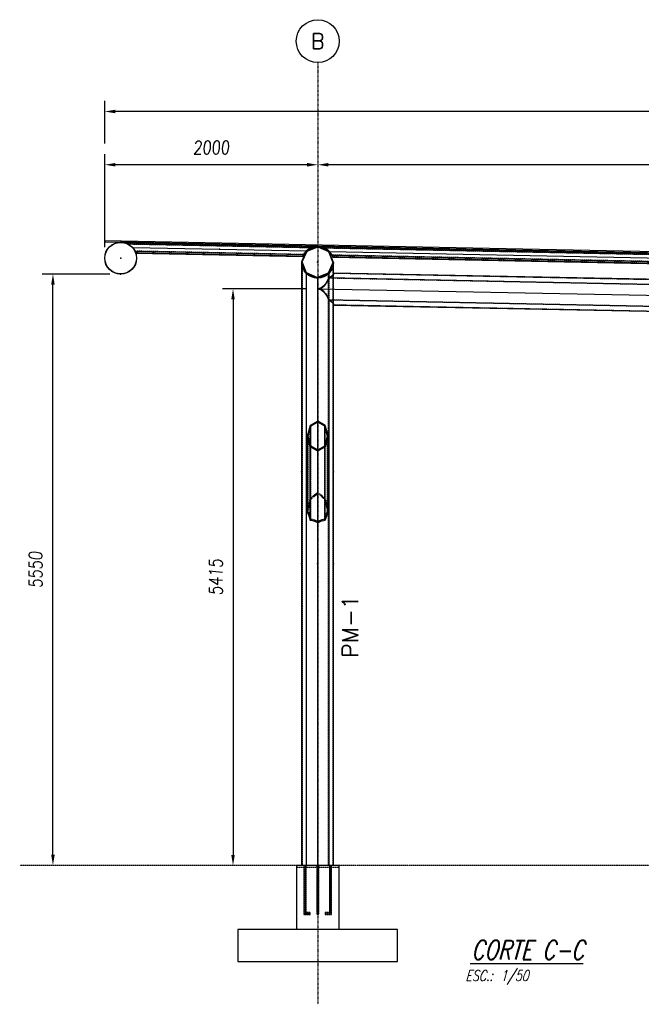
# Model space of a CAD drawing. Extents: x 635589 to 666432, y 115240 to 137507.
# Tile 3 of 7: x 635589 to 641424, y 128264 to 137507. Entities that reach past the tile are written whole.
import ezdxf
from ezdxf.enums import TextEntityAlignment as Align

# ---------------------------------------------------------------- set-up
doc = ezdxf.new("R2010")
doc.units = 0
doc.header["$LTSCALE"] = 10
doc.header["$MEASUREMENT"] = 0
doc.linetypes.add('DASHDOT', pattern=[1, 0.5, -0.25, 0, -0.25])
doc.linetypes.add('HIDDEN', pattern=[0.375, 0.25, -0.125])
doc.layers.get('0').update_dxf_attribs({"linetype": 'CONTINUOUS'})
doc.layers.get('Defpoints').update_dxf_attribs({"linetype": 'CONTINUOUS'})
for name, color, linetype in [('A', 2, 'DASHDOT'), ('BOLA', 4, 'CONTINUOUS'), ('COTAS', 7, 'CONTINUOUS'), ('FORIR', 4, 'CONTINUOUS'), ('G', 3, 'CONTINUOUS'), ('mark3d', 2, 'CONTINUOUS'), ('MV', 7, 'CONTINUOUS'), ('REGUA175', 4, 'CONTINUOUS'), ('S', 7, 'CONTINUOUS'), ('TR', 6, 'HIDDEN'), ('TXT1', 7, 'CONTINUOUS')]:
    doc.layers.add(name, color=color, linetype=linetype)
doc.layers.add('T04', color=4, linetype='CONTINUOUS', lineweight=25)
doc.styles.add('Dunke', font='romans.shx', dxfattribs={"width": 0.75, "oblique": 15})
doc.styles.add('PADRAO MTL', font='txt.shx', dxfattribs={"width": 0.8, "oblique": 5})
doc.styles.add('POS', font='ROMANS', dxfattribs={"width": 0.7})
doc.styles.add('REGUA175', font='txt.shx', dxfattribs={"width": 0.7, "height": 4.45})
doc.styles.get("Standard").update_dxf_attribs({"font": 'txt.shx', "width": 0.7, "oblique": 5})
doc.dimstyles.new('1-50', dxfattribs={"dimscale": 50, "dimtxt": 2.5, "dimasz": 2, "dimexe": 2, "dimexo": 2, "dimgap": 2, "dimtad": 1, "dimdec": 0, "dimdsep": 46, "dimtxsty": 'PADRAO MTL', "dimcen": 3, "dimclrd": 1, "dimclre": 1, "dimclrt": 7, "dimadec": 0, "dimazin": 0, "dimtfac": 1, "dimtdec": 0, "dimtmove": 0, "dimatfit": 3, "dimfxl": 1, "dimtfill": 1, "dimtolj": 1, "dimarcsym": 0})

# ---------------------------------------------------------------- blocks, each defined once
blk = doc.blocks.new('3D_INFOM')
blk.add_point((0, 0))
at = {"layer": 'FORIR', "flags": 1}
blk.add_attdef('MARK', (7.6, -4.3), '', height=5.26, dxfattribs=at)
blk = doc.blocks.new('3D_INFOTEXT')
blk.add_point((0, 0))
at = {"flags": 1}
for tag, p in [('MAR_PEZ', (7.2, 4.1)), ('POS_PEZ', (7.6, -4.3)), ('HANDLE', (7, -38.5)), ('LUN_PRO', (7.2, -21.9)), ('NOM_PRO', (7.6, -13.2)), ('MAT_PRO', (7.6, -30.1))]:
    blk.add_attdef(tag, p, '', height=5.26, dxfattribs=at)
blk = doc.blocks.new('*D9')
at = {"layer": 'COTAS', "color": 1, "lineweight": -2, "transparency": 16777216}
for p, q in [((636433.5, 135118.6), (635800.7, 135118.6)), ((635900.7, 129668.6), (635900.7, 135018.6)), ((636000.7, 129568.6), (636000.7, 129568.6))]:
    blk.add_line(p, q, dxfattribs=at)
at = {"layer": 'COTAS', "color": 1, "transparency": 16777216}
for points in [[(635884, 135018.6), (635917.3, 135018.6), (635900.7, 135118.6)], [(635884, 129668.6), (635917.3, 129668.6), (635900.7, 129568.6)]]:
    blk.add_solid(points, dxfattribs=at)
at = {"layer": 'Defpoints', "color": 0, "transparency": 16777216}
for p in [(635900.7, 135118.6), (636533.5, 135118.6), (635900.7, 129568.6)]:
    blk.add_point(p, dxfattribs=at)
at = {"layer": 'COTAS', "color": 7, "transparency": 16777216, "insert": (635738.2, 132343.6), "char_height": 125, "attachment_point": 5, "rotation": 90, "style": 'PADRAO MTL', "bg_fill": 3, "box_fill_scale": 1.25, "bg_fill_color": 256, "bg_fill_true_color": 13158600, "bg_fill_transparency": 0}
blk.add_mtext('\\A1;5550', dxfattribs=at)
blk = doc.blocks.new('Bola_3')
at = {"layer": 'BOLA'}
blk.add_circle((5.04, -1.01), 4.03, dxfattribs=at)
at = {"layer": 'BOLA', "color": 3, "style": 'REGUA175'}
blk.add_attdef('Z1B', text='', height=2.85, dxfattribs=at).set_placement((5.04, -1.01), align=Align.MIDDLE)
blk = doc.blocks.new('*D11')
at = {"layer": 'COTAS', "color": 1, "lineweight": -2, "transparency": 16777216}
for p, q in [((645436.5, 136145.3), (638486.5, 136145.3)), ((638386.5, 136045.3), (638386.5, 136045.3)), ((645536.5, 136045.3), (645536.5, 136045.3))]:
    blk.add_line(p, q, dxfattribs=at)
at = {"layer": 'COTAS', "color": 1, "transparency": 16777216}
for points in [[(638486.5, 136162), (638486.5, 136128.7), (638386.5, 136145.3)], [(645436.5, 136162), (645436.5, 136128.7), (645536.5, 136145.3)]]:
    blk.add_solid(points, dxfattribs=at)
at = {"layer": 'Defpoints', "color": 0, "transparency": 16777216}
for p in [(638386.5, 136145.3), (638386.5, 136145.3), (645536.5, 136145.3)]:
    blk.add_point(p, dxfattribs=at)
at = {"layer": 'COTAS', "color": 7, "transparency": 16777216, "insert": (641961.5, 136307.8), "char_height": 125, "attachment_point": 5, "style": 'PADRAO MTL', "bg_fill": 3, "box_fill_scale": 1.25, "bg_fill_color": 256, "bg_fill_true_color": 13158600, "bg_fill_transparency": 0}
blk.add_mtext('\\A1;7150', dxfattribs=at)
blk = doc.blocks.new('*D13')
at = {"layer": 'COTAS', "color": 1, "lineweight": -2, "transparency": 16777216}
for p, q in [((636386.5, 135371.6), (636386.5, 136245.3)), ((638286.5, 136145.3), (636486.5, 136145.3)), ((638386.5, 136045.3), (638386.5, 136045.3))]:
    blk.add_line(p, q, dxfattribs=at)
at = {"layer": 'COTAS', "color": 1, "transparency": 16777216}
for points in [[(636486.5, 136162), (636486.5, 136128.7), (636386.5, 136145.3)], [(638286.5, 136162), (638286.5, 136128.7), (638386.5, 136145.3)]]:
    blk.add_solid(points, dxfattribs=at)
at = {"layer": 'Defpoints', "color": 0, "transparency": 16777216}
for p in [(636386.5, 136145.3), (638386.5, 136145.3), (636386.5, 135271.6)]:
    blk.add_point(p, dxfattribs=at)
at = {"layer": 'COTAS', "color": 7, "transparency": 16777216, "insert": (637386.5, 136307.8), "char_height": 125, "attachment_point": 5, "style": 'PADRAO MTL', "bg_fill": 3, "box_fill_scale": 1.25, "bg_fill_color": 256, "bg_fill_true_color": 13158600, "bg_fill_transparency": 0}
blk.add_mtext('\\A1;2000', dxfattribs=at)
blk = doc.blocks.new('*D14')
at = {"layer": 'COTAS', "color": 1, "lineweight": -2, "transparency": 16777216}
for p, q in [((636386.7, 136345.3), (636386.7, 136745.4)), ((647536.5, 136345.3), (647536.5, 136745.4)), ((647436.5, 136645.4), (636486.7, 136645.4))]:
    blk.add_line(p, q, dxfattribs=at)
at = {"layer": 'COTAS', "color": 1, "transparency": 16777216}
for points in [[(636486.7, 136662.1), (636486.7, 136628.7), (636386.7, 136645.4)], [(647436.5, 136662.1), (647436.5, 136628.7), (647536.5, 136645.4)]]:
    blk.add_solid(points, dxfattribs=at)
at = {"layer": 'Defpoints', "color": 0, "transparency": 16777216}
for p in [(636386.7, 136645.4), (636386.7, 136245.3), (647536.5, 136245.3)]:
    blk.add_point(p, dxfattribs=at)
at = {"layer": 'COTAS', "color": 7, "transparency": 16777216, "insert": (641961.6, 136807.9), "char_height": 125, "attachment_point": 5, "style": 'PADRAO MTL', "bg_fill": 3, "box_fill_scale": 1.25, "bg_fill_color": 256, "bg_fill_true_color": 13158600, "bg_fill_transparency": 0}
blk.add_mtext('\\A1;11150', dxfattribs=at)
blk = doc.blocks.new('*D15')
at = {"layer": 'COTAS', "color": 1, "lineweight": -2, "transparency": 16777216}
for p, q in [((638285.3, 134981.6), (637491.2, 134981.6)), ((637591.2, 134881.6), (637591.2, 129666.6)), ((637691.2, 129566.6), (637691.2, 129566.6))]:
    blk.add_line(p, q, dxfattribs=at)
at = {"layer": 'COTAS', "color": 1, "transparency": 16777216}
for points in [[(637574.5, 134881.6), (637607.9, 134881.6), (637591.2, 134981.6)], [(637574.5, 129666.6), (637607.9, 129666.6), (637591.2, 129566.6)]]:
    blk.add_solid(points, dxfattribs=at)
at = {"layer": 'Defpoints', "color": 0, "transparency": 16777216}
for p in [(638385.3, 134981.6), (637591.2, 129566.6), (637591.2, 129566.6)]:
    blk.add_point(p, dxfattribs=at)
at = {"layer": 'COTAS', "color": 7, "transparency": 16777216, "insert": (637428.7, 132274.1), "char_height": 125, "attachment_point": 5, "rotation": 90, "style": 'PADRAO MTL', "bg_fill": 3, "box_fill_scale": 1.25, "bg_fill_color": 256, "bg_fill_true_color": 13158600, "bg_fill_transparency": 0}
blk.add_mtext('\\A1;5415', dxfattribs=at)
blk = doc.blocks.new('mark3d1')
at = {"layer": 'mark3d', "color": 4, "style": 'POS'}
blk.add_attdef('MARK', text='', height=3, dxfattribs=at).set_placement((7.18, -1.23), align=Align.CENTER)
blk = doc.blocks.new('A$C4C575746')
at = {"layer": 'REGUA175', "color": 8, "style": 'Dunke', "oblique": 15, "width": 0.75}
blk.add_text('ESC.:', height=2, dxfattribs=at).set_placement((-0.61, -3.25))
for tag, p, height in [('%%UTITULO', (0.47, 0.77), 3.6), ('ESCALA', (5.96, -3.23), 2)]:
    blk.add_attdef(tag, p, '', height=height, dxfattribs=at)

msp = doc.modelspace()

# ---------------------------------------------------------------- linework, layer by layer
for p, q in [((638586.5, 129566.6), (638186.5, 129566.6)), ((638186.5, 129566.6), (638186.5, 129550.6)), ((638186.5, 129550.6), (638186.5, 128966.6)), ((638586.5, 129550.6), (638586.5, 129566.6)), ((638586.5, 128966.6), (638586.5, 129550.6)), ((639136.5, 128966.6), (637636.5, 128966.6)), ((637636.5, 128966.6), (637636.5, 128666.6)), ((639136.5, 128666.6), (639136.5, 128966.6)), ((637636.5, 128666.6), (639136.5, 128666.6))]:
    msp.add_line(p, q)
at = {"layer": 'A'}
msp.add_line((638386.5, 137104.2), (638386.5, 128264.1), dxfattribs=at)
at = {"layer": 'G'}
for p, q in [((638389.1, 135381.5), (636539.5, 135418.5)), ((636539.5, 135418.5), (636568.7, 135415.1)), ((636568.7, 135415.1), (636596.6, 135406)), ((636596.6, 135406), (636602.6, 135402.6)), ((636602.6, 135402.6), (636622.3, 135391.6)), ((638324.6, 135368.2), (636602.6, 135402.6)), ((636622.3, 135391.6), (636644.6, 135372.5)), ((636644.6, 135372.5), (636649.5, 135366.3)), ((636649.5, 135366.3), (636662.8, 135349.4)), ((638276.3, 135333.8), (636649.5, 135366.3)), ((636662.8, 135349.4), (636672.4, 135330.5)), ((636672.4, 135330.5), (636676.2, 135323.2)), ((638251.9, 135298.9), (636672.4, 135330.5)), ((636676.2, 135323.2), (636678.3, 135315.7)), ((638262.2, 135317.4), (638276.3, 135333.8)), ((638276.3, 135333.8), (638281.3, 135339.7)), ((638281.3, 135339.7), (638304.4, 135357.9)), ((638304.4, 135357.9), (638324.6, 135368.2)), ((638324.6, 135368.2), (638330.7, 135371.2)), ((638330.7, 135371.2), (638359, 135379.2)), ((638359, 135379.2), (638388.3, 135381.5)), ((638388.3, 135381.5), (638389.1, 135381.4)), ((645537.7, 135238.6), (638389.1, 135381.5)), ((638389.1, 135381.4), (638389.1, 135381.5)), ((638389.1, 135381.4), (638417.5, 135378)), ((638417.5, 135378), (638445.4, 135368.9)), ((638445.4, 135368.9), (638451.3, 135365.6)), ((638451.3, 135365.6), (638471.1, 135354.6)), ((645474, 135225.2), (638451.3, 135365.6)), ((638471.1, 135354.6), (638493.4, 135335.5)), ((638493.4, 135335.5), (638498.3, 135329.3)), ((638498.3, 135329.3), (638511.6, 135312.4)), ((645425.7, 135190.8), (638498.3, 135329.3)), ((636678.3, 135315.7), (638245.5, 135284.4)), ((638235.6, 135228.5), (638235.3, 135228.5)), ((638235.3, 135228.5), (638235.3, 129566.6)), ((638238.2, 135202.3), (638235.6, 135228.5)), ((638245.5, 135284.4), (638247.9, 135291.7)), ((638247.9, 135291.7), (638251.9, 135298.9)), ((638251.9, 135298.9), (638262.2, 135317.4)), ((638511.6, 135312.4), (638521.2, 135293.5)), ((638521.2, 135293.5), (638525, 135286.2)), ((645401.3, 135155.9), (638521.2, 135293.5)), ((638525, 135286.2), (638527.1, 135278.8)), ((638527.1, 135278.8), (645394.9, 135141.4)), ((638534.9, 135227.8), (638532.4, 135202.3)), ((638535.3, 135228.5), (638535.2, 135228.5)), ((638535.3, 135128.6), (638535.3, 135228.5)), ((638246.7, 135174.1), (638238.2, 135202.3)), ((638260.5, 135148.2), (638246.7, 135174.1)), ((638276.8, 135128.4), (638260.5, 135148.2)), ((638510, 135148.2), (638491.3, 135125.5)), ((638523.9, 135174.1), (638510, 135148.2)), ((638532.4, 135202.3), (638523.9, 135174.1)), ((638279.2, 135125.5), (638277.6, 135127.4)), ((638301.9, 135106.8), (638279.2, 135125.5)), ((638279.2, 135125.5), (638279.2, 129566.6)), ((638327.9, 135093), (638301.9, 135106.8)), ((638356, 135084.4), (638327.9, 135093)), ((638381.5, 135081.9), (638356, 135084.4)), ((638385.3, 135081.5), (638382.8, 135081.8)), ((638414.5, 135084.4), (638385.3, 135081.5)), ((638385.3, 135081.5), (638385.3, 133738.7)), ((638442.7, 135093), (638414.5, 135084.4)), ((638468.6, 135106.8), (638442.7, 135093)), ((638468.6, 135041), (638442.7, 135008)), ((638488.4, 135123.1), (638468.6, 135106.8)), ((638491.3, 135085.5), (638468.6, 135041)), ((638491.3, 135125.5), (638489.4, 135123.9)), ((638491.3, 135125.5), (638491.3, 135085.5)), ((638510, 135094.6), (638491.3, 135085.5)), ((638491.3, 135085.5), (645428.9, 134946.8)), ((638523.9, 135105.1), (638510, 135094.6)), ((638532.4, 135116.5), (638523.9, 135105.1)), ((638535.3, 135128.6), (638532.4, 135116.5)), ((645385, 134991.6), (638535.3, 135128.6)), ((638414.5, 134988), (638385.3, 134981.6)), ((638385.3, 134981.6), (638414.5, 134974)), ((638385.3, 134981.6), (645534.7, 134838.6)), ((638442.7, 135008), (638414.5, 134988)), ((638414.5, 134974), (638442.7, 134952.9)), ((638442.7, 134952.9), (638468.6, 134918.9)), ((638468.6, 134918.9), (638491.3, 134873.4)), ((638491.3, 134873.4), (638510, 134863.6)), ((645428.9, 134734.6), (638491.3, 134873.4)), ((638491.3, 134873.4), (638491.3, 129566.6)), ((638510, 134863.6), (638523.9, 134852.6)), ((638523.9, 134852.6), (638532.4, 134840.7)), ((638532.4, 134840.7), (638535.3, 134828.6)), ((638535.3, 134828.6), (645385, 134691.6)), ((638535.3, 129566.6), (638535.3, 134828.6)), ((638321.4, 133506), (638321.4, 133690)), ((638386.5, 133467.9), (638386.5, 133728.1)), ((638451.5, 133506), (638451.5, 133690)), ((638286.5, 133598), (638286.5, 132888.6)), ((638486.5, 132886.6), (638486.5, 133598)), ((638315.7, 132808.6), (638315.7, 133498)), ((638457.2, 132807.4), (638457.2, 133498)), ((638386.5, 132785), (638386.5, 133456.6)), ((638286.5, 132888.6), (638301.9, 132848.4)), ((638301.9, 132848.4), (638315.7, 132808.6)), ((638457.2, 132807.4), (638468.6, 132840.3)), ((638468.6, 132840.3), (638486.5, 132886.6)), ((638315.7, 132808.6), (638327.9, 132808)), ((638327.9, 132808), (638356, 132800.1)), ((638356, 132800.1), (638385.3, 132785.8)), ((638385.3, 132785.8), (638385.3, 129566.6)), ((638385.3, 132785.8), (638386.5, 132785)), ((638386.5, 132785), (638414.5, 132798.7)), ((638414.5, 132798.7), (638442.7, 132806.6)), ((638442.7, 132806.6), (638457.2, 132807.4))]:
    msp.add_line(p, q, dxfattribs=at)
at = {"layer": 'S'}
for p, q in [((636539.4, 135418.5), (636539.4, 135418.5)), ((638281.3, 135339.7), (638235.3, 135234.5)), ((638241.6, 135234.4), (638285.7, 135335.1)), ((638388.1, 135381.5), (638281.3, 135339.7)), ((638285.7, 135335.1), (638388.1, 135375.2)), ((638388.3, 135381.5), (638388.1, 135381.5)), ((638388.1, 135375.2), (638488.9, 135331.1)), ((638493.4, 135335.5), (638388.3, 135381.5)), ((638488.9, 135331.1), (638528.9, 135228.7)), ((638535.2, 135228.5), (638493.4, 135335.5)), ((638235.3, 135234.5), (638277.1, 135127.6)), ((638281.7, 135132), (638241.6, 135234.4)), ((638528.9, 135228.7), (638484.8, 135128)), ((638489.2, 135123.4), (638535.2, 135228.5)), ((638277.1, 135127.6), (638382.3, 135081.6)), ((638382.4, 135087.9), (638281.7, 135132)), ((638382.3, 135081.6), (638489.2, 135123.4)), ((638484.8, 135128), (638382.4, 135087.9)), ((638315.7, 133698), (638286.5, 133598)), ((638321.4, 133690), (638294.5, 133598)), ((638386.5, 133739.4), (638315.7, 133698)), ((638386.5, 133728.1), (638321.4, 133690)), ((638457.2, 133698), (638386.5, 133739.4)), ((638451.5, 133690), (638386.5, 133728.1)), ((638478.5, 133598), (638451.5, 133690)), ((638486.5, 133598), (638457.2, 133698)), ((638315.7, 133498), (638286.5, 133598)), ((638294.5, 133598), (638321.4, 133506)), ((638451.5, 133506), (638478.5, 133598)), ((638486.5, 133598), (638457.2, 133498)), ((638386.5, 133456.6), (638315.7, 133498)), ((638321.4, 133506), (638386.5, 133467.9)), ((638386.5, 133467.9), (638451.5, 133506)), ((638457.2, 133498), (638386.5, 133456.6))]:
    msp.add_line(p, q, dxfattribs=at)
at = {"layer": 'T04'}
msp.add_lwpolyline([(636386.5, 135421.6), (647534.3, 135198.6), (647534.5, 135208.6), (636386.7, 135431.6)], close=True, dxfattribs=at)
at = {"layer": 'TR'}
for p, q in [((638352.9, 135377.5), (636574.8, 135413.1)), ((638318.3, 135364.9), (636608.8, 135399.1)), ((638253.8, 135302.2), (636670.7, 135333.9)), ((636676.9, 135320.5), (638247, 135289.1)), ((645502.3, 135234.5), (638423.4, 135376.1)), ((645467.7, 135222), (638457.5, 135362.2)), ((645403.1, 135159.2), (638519.5, 135296.9)), ((638525.7, 135283.5), (645396.4, 135146.1)), ((638535, 135228.5), (638534.9, 135227.8)), ((638535.2, 135228.5), (638535, 135228.5)), ((638239, 135199.4), (638239, 129566.6)), ((638531.5, 135115.4), (638531.5, 135199.4)), ((638277.6, 135127.4), (638276.8, 135128.4)), ((638281.9, 129566.6), (638281.9, 135123.3)), ((638381.5, 135081.9), (638385.3, 135081.5)), ((638382.8, 135081.8), (638381.5, 135081.9)), ((638382.4, 135081.6), (638382.2, 135081.6)), ((638491.3, 135079.1), (638468.6, 135034.6)), ((638489.4, 135123.9), (638488.4, 135123.1)), ((638488.7, 129566.6), (638488.7, 135123.3)), ((638491.3, 135085.5), (638491.3, 134873.4)), ((638492.9, 135083.6), (638491.3, 135079.1)), ((638510, 135091.9), (638492.9, 135083.6)), ((638492.9, 135083.6), (645427.4, 134945)), ((638523.9, 135102.4), (638510, 135091.9)), ((638532.4, 135113.9), (638523.9, 135102.4)), ((638531.5, 134841.9), (638531.5, 135115.4)), ((638535.3, 135126), (638532.4, 135113.9)), ((638535.3, 135126), (638535.3, 135128.6)), ((638535.3, 134828.6), (638535.3, 135128.6)), ((645385, 134989), (638535.3, 135126)), ((638414.5, 134981.6), (638412.2, 134981)), ((638412.2, 134981), (638414.5, 134980.4)), ((638442.7, 135001.6), (638414.5, 134981.6)), ((638414.5, 134980.4), (638442.7, 134959.3)), ((638468.6, 135034.6), (638442.7, 135001.6)), ((638442.7, 134959.3), (638468.6, 134925.3)), ((638468.6, 134925.3), (638491.3, 134879.8)), ((638491.3, 134879.8), (638492.9, 134875.2)), ((645427.4, 134736.5), (638492.9, 134875.2)), ((638492.9, 134875.2), (638510, 134866.2)), ((638510, 134866.2), (638523.9, 134855.2)), ((638523.9, 134855.2), (638532.4, 134843.4)), ((638531.5, 129566.6), (638531.5, 134841.9)), ((638532.4, 134843.4), (638535.3, 134831.2)), ((638535.3, 134831.2), (645385, 134694.2)), ((638535.3, 134828.6), (638535.3, 134831.2)), ((638315.7, 133498), (638315.7, 133698)), ((638385.3, 133738.7), (638385.3, 133468.6)), ((638386.5, 133728.1), (638386.5, 133739.4)), ((638457.2, 133498), (638457.2, 133698)), ((638294.5, 133598), (638294.5, 132895.1)), ((638478.5, 132893.2), (638478.5, 133598)), ((638321.4, 132819.7), (638321.4, 133506)), ((638451.5, 132818.4), (638451.5, 133506)), ((638385.3, 133468.6), (638385.3, 133056)), ((638386.5, 133456.6), (638386.5, 133467.9)), ((638301.9, 132954.1), (638315.7, 133008.6)), ((638315.7, 133008.6), (638327.9, 133022.2)), ((638321.4, 133003.7), (638327.9, 133010.9)), ((638327.9, 133022.2), (638356, 133047.2)), ((638327.9, 133010.9), (638356, 133035.9)), ((638356, 133047.2), (638385.3, 133067.3)), ((638356, 133035.9), (638385.3, 133056)), ((638385.3, 133067.3), (638386.5, 133067.8)), ((638385.3, 133056), (638386.5, 133056.5)), ((638385.3, 133056), (638385.3, 132785.8)), ((638386.5, 133067.8), (638414.5, 133048.6)), ((638386.5, 133056.5), (638414.5, 133037.3)), ((638414.5, 133048.6), (638442.7, 133023.6)), ((638414.5, 133037.3), (638442.7, 133012.3)), ((638442.7, 133023.6), (638457.2, 133007.4)), ((638442.7, 133012.3), (638451.5, 133002.4)), ((638457.2, 133007.4), (638468.6, 132962.2)), ((638286.5, 132888.6), (638301.9, 132954.1)), ((638294.5, 132895.1), (638301.9, 132926.8)), ((638301.9, 132926.8), (638321.4, 133003.7)), ((638451.5, 133002.4), (638468.6, 132934.9)), ((638468.6, 132962.2), (638486.5, 132886.6)), ((638468.6, 132934.9), (638478.5, 132893.2)), ((638294.5, 132895.1), (638301.9, 132875.7)), ((638301.9, 132875.7), (638321.4, 132819.7)), ((638451.5, 132818.4), (638468.6, 132867.7)), ((638468.6, 132867.7), (638478.5, 132893.2)), ((638321.4, 132819.7), (638327.9, 132819.3)), ((638327.9, 132819.3), (638356, 132811.4)), ((638356, 132811.4), (638385.3, 132797.1)), ((638385.3, 132797.1), (638386.5, 132796.3)), ((638386.5, 132796.3), (638414.5, 132810)), ((638414.5, 132810), (638442.7, 132818)), ((638442.7, 132818), (638451.5, 132818.4)), ((638186.5, 129550.6), (638586.5, 129550.6)), ((638256, 129566.6), (638256, 129550.6)), ((638256.9, 129566.6), (638256.9, 129550.6)), ((638259.7, 129566.6), (638256.9, 129566.6)), ((638256.9, 129550.6), (638256.9, 129107)), ((638256.9, 129550.6), (638256.9, 129107)), ((638259.7, 129566.6), (638259.7, 129550.6)), ((638266.5, 129566.6), (638259.7, 129566.6)), ((638259.7, 129550.6), (638259.7, 129109.8)), ((638259.7, 129550.6), (638259.7, 129109.8)), ((638266.5, 129566.6), (638266.5, 129550.6)), ((638273.2, 129566.6), (638266.5, 129566.6)), ((638266.5, 129550.6), (638266.5, 129116.6)), ((638266.5, 129550.6), (638266.5, 129116.6)), ((638276, 129566.6), (638273.2, 129566.6)), ((638273.2, 129566.6), (638273.2, 129550.6)), ((638273.2, 129550.6), (638273.2, 129123.3)), ((638273.2, 129550.6), (638273.2, 129123.3)), ((638276, 129550.6), (638276, 129566.6)), ((638276, 129126.1), (638276, 129550.6)), ((638277, 129550.6), (638277, 129566.6)), ((638376, 129566.6), (638376, 129550.6)), ((638379.7, 129566.6), (638376.9, 129566.6)), ((638376.9, 129566.6), (638376.9, 129550.6)), ((638376.9, 129550.6), (638376.9, 129116.6)), ((638379.7, 129550.6), (638379.7, 129566.6)), ((638386.5, 129566.6), (638379.7, 129566.6)), ((638379.7, 129109.8), (638379.7, 129550.6)), ((638386.5, 129550.6), (638386.5, 129566.6)), ((638393.2, 129566.6), (638386.5, 129566.6)), ((638386.5, 129107), (638386.5, 129550.6)), ((638396, 129566.6), (638393.2, 129566.6)), ((638393.2, 129550.6), (638393.2, 129566.6)), ((638393.2, 129109.8), (638393.2, 129550.6)), ((638396, 129550.6), (638396, 129566.6)), ((638396, 129116.6), (638396, 129550.6)), ((638397, 129550.6), (638397, 129566.6)), ((638495.1, 129566.6), (638495.1, 129550.6)), ((638496, 129566.6), (638496, 129550.6)), ((638496.9, 129566.6), (638496.9, 129550.6)), ((638496.9, 129550.6), (638496.9, 129126.1)), ((638499.7, 129550.6), (638499.7, 129566.6)), ((638499.7, 129123.3), (638499.7, 129550.6)), ((638506.5, 129550.6), (638506.5, 129566.6)), ((638506.5, 129116.6), (638506.5, 129550.6)), ((638513.2, 129550.6), (638513.2, 129566.6)), ((638513.2, 129109.8), (638513.2, 129550.6)), ((638516, 129550.6), (638516, 129566.6)), ((638516, 129107), (638516, 129550.6)), ((638516.1, 129550.6), (638516.1, 129566.6)), ((638517, 129550.6), (638517, 129566.6)), ((638276, 129126.1), (638273.2, 129123.3)), ((638273.2, 129123.3), (638276, 129126.1)), ((638316.5, 129126.1), (638276, 129126.1)), ((638316.5, 129126.1), (638276, 129126.1)), ((638316.5, 129123.3), (638316.5, 129126.1)), ((638386.5, 129126.1), (638379.7, 129123.3)), ((638386.5, 129126.1), (638379.7, 129123.3)), ((638393.2, 129123.3), (638386.5, 129126.1)), ((638393.2, 129123.3), (638386.5, 129126.1)), ((638496.9, 129126.1), (638456.5, 129126.1)), ((638456.5, 129126.1), (638456.5, 129123.3)), ((638499.7, 129123.3), (638496.9, 129126.1)), ((638256.9, 129107), (638259.7, 129109.8)), ((638256.9, 129107), (638259.7, 129109.8)), ((638256.9, 129107), (638316.5, 129107)), ((638256.9, 129107), (638316.5, 129107)), ((638259.7, 129109.8), (638266.5, 129116.6)), ((638259.7, 129109.8), (638266.5, 129116.6)), ((638259.7, 129109.8), (638316.5, 129109.8)), ((638259.7, 129109.8), (638316.5, 129109.8)), ((638266.5, 129116.6), (638273.2, 129123.3)), ((638266.5, 129116.6), (638273.2, 129123.3)), ((638266.5, 129116.6), (638316.5, 129116.6)), ((638266.5, 129116.6), (638316.5, 129116.6)), ((638273.2, 129123.3), (638316.5, 129123.3)), ((638273.2, 129123.3), (638316.5, 129123.3)), ((638316.5, 129116.6), (638316.5, 129123.3)), ((638316.5, 129109.8), (638316.5, 129116.6)), ((638316.5, 129107), (638316.5, 129109.8)), ((638379.7, 129123.3), (638376.9, 129116.6)), ((638376.9, 129116.6), (638376.9, 129116.6)), ((638376.9, 129116.6), (638379.7, 129109.8)), ((638386.5, 129107), (638379.7, 129109.8)), ((638379.7, 129109.8), (638379.7, 129109.8)), ((638379.7, 129109.8), (638386.5, 129107)), ((638393.2, 129109.8), (638386.5, 129107)), ((638386.5, 129107), (638393.2, 129109.8)), ((638386.5, 129107), (638386.5, 129107)), ((638396, 129116.6), (638393.2, 129123.3)), ((638393.2, 129109.8), (638396, 129116.6)), ((638393.2, 129109.8), (638393.2, 129109.8)), ((638396, 129116.6), (638396, 129116.6)), ((638456.5, 129123.3), (638499.7, 129123.3)), ((638456.5, 129123.3), (638456.5, 129116.6)), ((638456.5, 129116.6), (638506.5, 129116.6)), ((638456.5, 129116.6), (638456.5, 129109.8)), ((638456.5, 129109.8), (638513.2, 129109.8)), ((638456.5, 129109.8), (638456.5, 129107)), ((638456.5, 129107), (638516, 129107)), ((638506.5, 129116.6), (638499.7, 129123.3)), ((638513.2, 129109.8), (638506.5, 129116.6)), ((638516, 129107), (638513.2, 129109.8))]:
    msp.add_line(p, q, dxfattribs=at)
at = {"layer": 'TR', "color": 253}
msp.add_line((648325.5, 129566.6), (635588.6, 129566.6), dxfattribs=at)

# ---------------------------------------------------------------- block references
for p in [(636539.4, 135418.5), (637465.2, 135400), (638388.3, 135381.6), (637463.2, 135300), (636533.5, 135118.6), (638382.3, 135081.6), (638235.3, 133262.2), (638535.3, 133262.2), (638235.3, 132397.5), (638535.3, 132397.5)]:
    msp.add_blockref('3D_INFOTEXT', p)
at = {"layer": 'COTAS', "xscale": 50, "yscale": 50, "zscale": 50}
msp.add_blockref('A$C4C575746', (639803.9, 128645.8), dxfattribs=at).add_auto_attribs({'ESCALA': '1/50', '%%UTITULO': '%%UCORTE C-C'})
at = {"layer": 'G'}
for p in [(637464.3, 135351.5), (636536.5, 135268.6), (638385.3, 135231.5), (638386.5, 133262.2), (638385.3, 132397.5), (638386.5, 129558.6)]:
    msp.add_blockref('3D_INFOM', p, dxfattribs=at)
at = {"layer": 'MV', "xscale": 50, "yscale": 50, "zscale": 50}
msp.add_blockref('Bola_3', (638134.7, 137356), dxfattribs=at).add_auto_attribs({'Z1B': 'B'})
at = {"layer": 'TXT1', "xscale": 50, "yscale": 50, "zscale": 50, "rotation": 90}
msp.add_blockref('mark3d1', (638703.9, 131450.7), dxfattribs=at).add_auto_attribs({'MARK': 'PM-1'})

# ---------------------------------------------------------------- next in the draw order: dimensions: what is measured, and where the dimension line sits
at = {"layer": 'COTAS'}
dim = msp.add_linear_dim(base=(638386.5, 136145.3), p1=(645536.5, 136145.3), p2=(638386.5, 136145.3), dimstyle='1-50', dxfattribs=at)
dim.commit()
dim.dimension.update_dxf_attribs({"geometry": '*D11', "text_midpoint": (641961.5, 136307.8)})
for base, p1, p2, picture, middle in [((635900.7, 135118.6), (635900.7, 129568.6), (636533.5, 135118.6), '*D9', (635738.2, 132343.6)), ((637591.2, 129566.6), (638385.3, 134981.6), (637591.2, 129566.6), '*D15', (637428.7, 132274.1))]:
    dim = msp.add_linear_dim(base=base, p1=p1, p2=p2, angle=90, dimstyle='1-50', dxfattribs=at)
    dim.commit()
    dim.dimension.update_dxf_attribs({"geometry": picture, "text_midpoint": middle})

# ---------------------------------------------------------------- next in the draw order: dimensions: what is measured, and where the dimension line sits
dim = msp.add_linear_dim(base=(636386.5, 136145.3), p1=(638386.5, 136145.3), p2=(636386.5, 135271.6), dimstyle='1-50', dxfattribs=at)
dim.commit()
dim.dimension.update_dxf_attribs({"geometry": '*D13', "text_midpoint": (637386.5, 136307.8)})

# ---------------------------------------------------------------- next in the draw order: linework, layer by layer
at = {"layer": 'G'}
for radius in [150, 148]:
    msp.add_circle((636536.5, 135268.6), radius, dxfattribs=at)

# ---------------------------------------------------------------- next in the draw order: dimensions: what is measured, and where the dimension line sits
at = {"layer": 'COTAS'}
dim = msp.add_linear_dim(base=(636386.7, 136645.4), p1=(647536.5, 136245.3), p2=(636386.7, 136245.3), dimstyle='1-50', dxfattribs=at)
dim.commit()
dim.dimension.update_dxf_attribs({"geometry": '*D14', "text_midpoint": (641961.6, 136807.9)})

doc.saveas('drawing.dxf')
